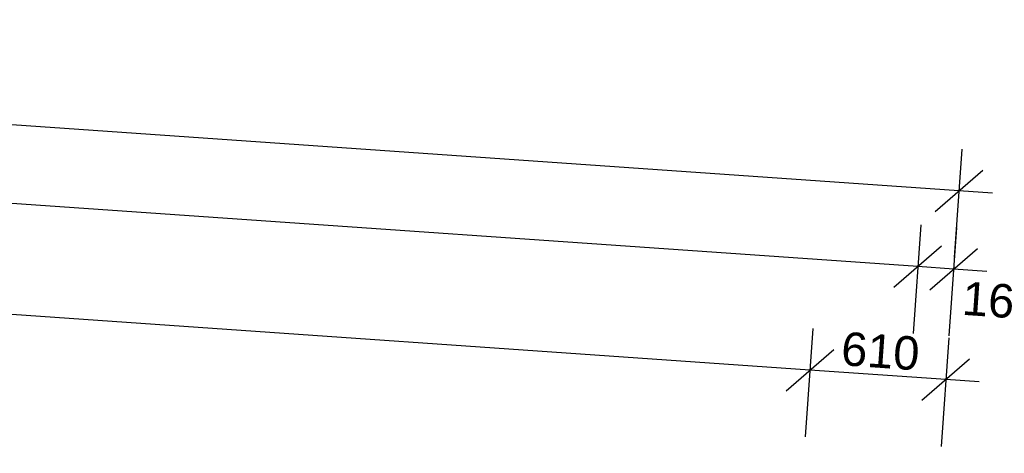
# Model space of a CAD drawing. Header units: millimetres. Extents: x -24674 to 2959, y -2716 to 20653.
# Tile 160 of 161: x -4257 to 152, y 18523 to 20466. Entities that reach past the tile are written whole.
import ezdxf

# ---------------------------------------------------------------- set-up
doc = ezdxf.new("R2010")
doc.units = ezdxf.units.MM
doc.header["$MEASUREMENT"] = 0
doc.linetypes.add('Wipeout_Contour', pattern=[1000, 0, -1000])
for name, color, linetype in [('9._POHLED ZÁPADNÍ_1_Kóty - SP', 7, 'Continuous'), ('9._POHLED ZÁPADNÍ_1_Nové_Kóty - SP', 7, 'Continuous'), ('9._POHLED ZÁPADNÍ_1_Nové_Výplně - Povrchové', 7, 'Continuous'), ('9._POHLED ZÁPADNÍ_1_Nové_Výplně – Řezové', 7, 'Continuous'), ('9._POHLED ZÁPADNÍ_1_Výplně - Povrchové', 7, 'Continuous')]:
    doc.layers.add(name, color=color, linetype=linetype)
doc.styles.add('GENEROVANÝ_STYL_2', font='txt')

msp = doc.modelspace()

# ---------------------------------------------------------------- linework, layer by layer
at = {"layer": '9._POHLED ZÁPADNÍ_1_Nové_Kóty - SP', "color": 1, "linetype": 'Continuous', "lineweight": 25}
for p, q in [((-51.3, 19699.1), (-11045.4, 20466.3)), ((-235.9, 19359.6), (-10909.8, 20104.5)), ((-38.3, 19886.2), (-72.2, 19399.9)), ((-158, 19606.3), (55.4, 19791.9)), ((98.3, 19688.7), (-51.3, 19699.1)), ((-222.8, 19546.7), (-256.8, 19060.3)), ((-62.7, 19535.5), (-96.7, 19049.2)), ((-342.6, 19266.8), (-129.2, 19452.4)), ((-182.5, 19255.6), (30.9, 19441.2)), ((-75.8, 19348.4), (-235.9, 19359.6)), ((73.9, 19338), (-75.8, 19348.4)), ((-97.3, 19040.2), (-131.2, 18553.9)), ((-217.1, 18760.4), (-3.6, 18946)), ((39.3, 18842.8), (-110.3, 18853.2))]:
    msp.add_line(p, q, dxfattribs=at)

# ---------------------------------------------------------------- texts
at = {"layer": '9._POHLED ZÁPADNÍ_1_Kóty - SP', "color": 1, "linetype": 'Continuous', "lineweight": 25, "insert": (-41.4, 19142), "char_height": 150, "width": 341.487, "attachment_point": 7, "rotation": 356.0081, "style": 'GENEROVANÝ_STYL_2'}
msp.add_mtext('\\A1;{\\pql;\\fArial|b0|i0|c0|p38;160}', dxfattribs=at)

# ---------------------------------------------------------------- wipeouts: each hides what was drawn before it
at = {"color": 254, "linetype": 'Wipeout_Contour', "lineweight": 0, "ltscale": 79825.826241}
msp.add_wipeout([(-321.7, 18130.1), (-10988.4, 18978.1), (-10988.1, 18817.5), (-321.7, 17969.6)], dxfattribs=at).dxf.layer = '9._POHLED ZÁPADNÍ_1_Nové_Výplně - Povrchové'

# ---------------------------------------------------------------- next in the draw order: wipeouts: each hides what was drawn before it
at = {"color": 254, "linetype": 'Wipeout_Contour', "lineweight": 0, "ltscale": 78272.137787}
msp.add_wipeout([(-772.6, 18005.4), (-10538.5, 18781.8), (-10536.6, 18330.2), (-772.6, 17554)], dxfattribs=at).dxf.layer = '9._POHLED ZÁPADNÍ_1_Výplně - Povrchové'

# ---------------------------------------------------------------- next in the draw order: wipeouts: each hides what was drawn before it
at = {"color": 254, "linetype": 'Wipeout_Contour', "lineweight": 0, "ltscale": 79825.826241}
msp.add_wipeout([(-321.7, 18130.1), (-10988.4, 18978.1), (-10988.1, 18817.5), (-321.7, 17969.6)], dxfattribs=at).dxf.layer = '9._POHLED ZÁPADNÍ_1_Nové_Výplně – Řezové'

# ---------------------------------------------------------------- next in the draw order: linework, layer by layer
at = {"layer": '9._POHLED ZÁPADNÍ_1_Nové_Kóty - SP', "color": 1, "linetype": 'Continuous', "lineweight": 25}
for p, q in [((-718.7, 18895.6), (-10495.9, 19577.9)), ((-705.6, 19082.7), (-739.6, 18596.4)), ((-825.4, 18802.8), (-611.9, 18988.4)), ((-110.3, 18853.2), (-718.7, 18895.6))]:
    msp.add_line(p, q, dxfattribs=at)

# ---------------------------------------------------------------- next in the draw order: texts
at = {"layer": '9._POHLED ZÁPADNÍ_1_Kóty - SP', "color": 1, "linetype": 'Continuous', "lineweight": 25, "insert": (-582.7, 18916.2), "char_height": 150, "width": 341.487, "attachment_point": 7, "rotation": 356.0081, "style": 'GENEROVANÝ_STYL_2'}
msp.add_mtext('\\A1;{\\pql;\\fArial|b0|i0|c0|p38;610}', dxfattribs=at)

doc.saveas('drawing.dxf')
